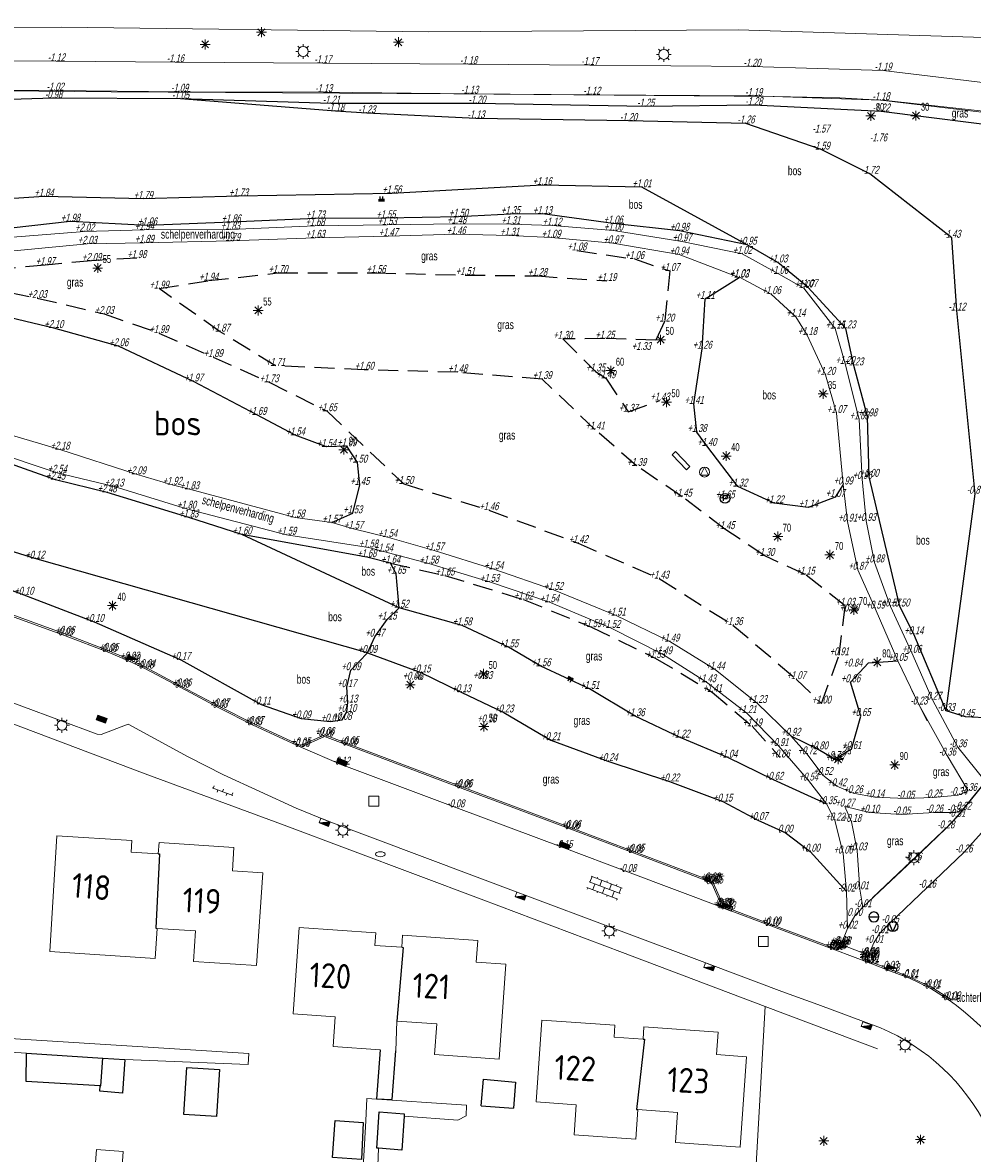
# Model space of a CAD drawing. Extents: x 168769 to 512904, y 516715 to 1559940.
# Tile 163 of 186: x 170248 to 170344, y 520189 to 520303. Entities that reach past the tile are written whole.
import ezdxf
from ezdxf.enums import TextEntityAlignment as Align

# ---------------------------------------------------------------- set-up
doc = ezdxf.new("R2010")
doc.units = 0
doc.header["$MEASUREMENT"] = 0
doc.linetypes.add('BREEKLIJN', pattern=[3, 2, -1])
doc.layers.get('0').update_dxf_attribs({"linetype": 'CONTINUOUS'})
for name, color, linetype, lineweight in [('B01_HOOFDGEBOUW', 10, 'CONTINUOUS', 0), ('B07_scheidingsmuur', 14, 'CONTINUOUS', 25), ('H01_HOOGTEPUNT', 7, 'CONTINUOUS', 18), ('Q21_LANTAARNPAAL', 7, 'CONTINUOUS', 18), ('Q26_BOOM', 7, 'CONTINUOUS', 18), ('Q28_rioolput', 7, 'CONTINUOUS', 18), ('Q39_OVERIG_PUNT_OBJECT', 7, 'CONTINUOUS', 18), ('Q92_BRANDKRAAN', 7, 'CONTINUOUS', 0), ('Q96_STRAATKOLK', 7, 'CONTINUOUS', 0), ('Q97_TROTTOIRKOLK', 7, 'CONTINUOUS', 0), ('S02_symb_open_verh', 7, 'CONTINUOUS', 13), ('T09_INSTEEKSLOOT', 72, 'CONTINUOUS', 0), ('T51_CULTUURSCHEIDING', 3, 'CONTINUOUS', 0), ('V00_kant_verharding', 252, 'CONTINUOUS', 0), ('V012_Kant_beton_verh', 252, 'CONTINUOUS', 0), ('V02_Kant_open_verh', 253, 'CONTINUOUS', 0), ('V03_kant_tegel_verh', 254, 'CONTINUOUS', 13), ('V05_Kant_half_verh', 254, 'CONTINUOUS', 13), ('V06_kant_onverhard', 254, 'CONTINUOUS', 13)]:
    doc.layers.add(name, color=color, linetype=linetype, lineweight=lineweight)
for name, color, linetype in [('B14_dakrand_bijgebouw', 30, 'CONTINUOUS'), ('H03_Breeklijn', 32, 'BREEKLIJN'), ('L56_peilbuis', 32, 'CONTINUOUS'), ('Q14_zitbank', 32, 'CONTINUOUS'), ('Q30_Verkeersbord', 32, 'CONTINUOUS'), ('Q57_afsluitpaal', 32, 'CONTINUOUS'), ('S04_Talud', 7, 'CONTINUOUS'), ('T10_cultuurscheiding', 3, 'CONTINUOUS'), ('T131_taludlijn_laag', 15, 'CONTINUOUS'), ('T132_taludlijn_hoog', 11, 'CONTINUOUS'), ('Z02_Huisnummer', 253, 'CONTINUOUS'), ('Z05_Cultuuraanduiding', 3, 'CONTINUOUS')]:
    doc.layers.add(name, color=color, linetype=linetype)
doc.styles.add('ISOCP', font='isocp.shx', dxfattribs={"height": 1.8})
doc.styles.get("Standard").update_dxf_attribs({"font": 'ISOB.SHX'})

# ---------------------------------------------------------------- blocks, each defined once
blk = doc.blocks.new('Q26')
at = {"color": 0}
for p, q in [((-1, 0), (1, 0)), ((-0.7, 0.7), (0.7, -0.7)), ((0.7, 0.7), (-0.7, -0.7)), ((0, 1), (0, -1))]:
    blk.add_line(p, q, dxfattribs=at)
blk = doc.blocks.new('Q21')
at = {"color": 0}
for points in [[(-1.5, 0), (-1, 0)], [(-1.06, 1.06), (-0.71, 0.71)], [(0, 1.5), (0, 1)], [(1.06, 1.06), (0.71, 0.71)], [(1.5, 0), (1, 0)], [(-1.06, -1.06), (-0.71, -0.71)], [(0, -1.5), (0, -1)], [(1.06, -1.06), (0.71, -0.71)]]:
    blk.add_lwpolyline(points, dxfattribs=at)
blk.add_circle((0, 0), 1, dxfattribs=at)
blk = doc.blocks.new('Q28')
at = {"color": 0}
blk.add_lwpolyline([(1, 1), (1, -1), (-1, -1), (-1, 1)], close=True, dxfattribs=at)
blk = doc.blocks.new('Q92')
at = {"color": 0}
blk.add_ellipse((0, 0), major_axis=(-0.991, 0), ratio=0.499983, start_param=1.570796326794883, end_param=7.853981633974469, dxfattribs=at)
blk = doc.blocks.new('Q97')
blk.add_hatch(color=256).paths.add_polyline_path([(-1, 1), (-1, 0), (1, 1)])
blk.add_line((1, 1), (-1, 0))
at = {"color": 0}
for points in [[(-1, 0), (-1, 1), (1, 1), (1, 0), (-1, 0)], [(0, 0.8), (0, 1)]]:
    blk.add_lwpolyline(points, dxfattribs=at)
blk = doc.blocks.new('Q96')
for p, q in [((-1, 0.88), (1, 0.88)), ((-1, 0.75), (1, 0.75)), ((-1, 0.63), (1, 0.63)), ((-1, 0.5), (1, 0.5)), ((-1, 0.38), (1, 0.38)), ((-1, 0.25), (1, 0.25)), ((-1, 0.12), (1, 0.12))]:
    blk.add_line(p, q)
at = {"color": 0}
blk.add_lwpolyline([(1, 1), (1, 0), (-1, 0), (-1, 1), (1, 1)], dxfattribs=at)
blk = doc.blocks.new('S026')
for p, q in [((0, 0), (4.4, 0)), ((0.2, 0.5), (0.2, 0)), ((1.2, 0), (1.2, -0.5)), ((2.2, 0.5), (2.2, 0)), ((3.2, 0), (3.2, -0.5)), ((4.2, 0.5), (4.2, 0))]:
    blk.add_line(p, q)
blk = doc.blocks.new('S04')
at = {"color": 0}
for p, q in [((0, 0.5), (0.5, 0.5)), ((0, 0.25), (1, 0.25)), ((0, 0), (0.5, 0)), ((0, -0.25), (1, -0.25)), ((0, -0.5), (0.5, -0.5))]:
    blk.add_line(p, q, dxfattribs=at)
blk = doc.blocks.new('S024')
at = {"color": 0}
for p, q in [((0, 1.2), (6.7, 1.2)), ((0, 0), (6.7, 0)), ((0.2, 1.2), (0.2, 0)), ((1.25, 1.5), (1.25, 1.2)), ((1.25, 0), (1.25, -1.2)), ((2.3, 1.2), (2.3, 0)), ((3.35, 1.5), (3.35, 1.2)), ((3.35, 0), (3.35, -1.2)), ((4.4, 1.2), (4.4, 0)), ((5.45, 1.5), (5.45, 1.2)), ((5.45, 0), (5.45, -1.2)), ((6.5, 1.2), (6.5, 0)), ((0, -1.2), (6.7, -1.2)), ((0.2, -1.2), (0.2, -1.5)), ((2.3, -1.2), (2.3, -1.5)), ((4.4, -1.2), (4.4, -1.5)), ((6.5, -1.2), (6.5, -1.5))]:
    blk.add_line(p, q, dxfattribs=at)
blk = doc.blocks.new('Q39')
at = {"color": 0}
blk.add_lwpolyline([(-0.8, -0.6), (0.8, -0.6), (0, 1)], close=True, dxfattribs=at)
blk.add_circle((0, 0), 1, dxfattribs=at)
blk = doc.blocks.new('L56')
blk.add_lwpolyline([(-0.4, 0), (0.4, 0), (0.4, 0.5), (-0.4, 0.5), (-0.4, -0.5)])
blk.add_circle((0, 0), 1)
blk = doc.blocks.new('Q57')
for points in [[(1, 0, 1), (-1, 0)], [(-1, 0, 1), (1, 0)]]:
    blk.add_lwpolyline(points, format="xyb")
blk.add_lwpolyline([(-1, 0), (1, 0)])
blk = doc.blocks.new('Q30')
blk.add_lwpolyline([(0.707, 0.707), (0, -1), (-0.707, 0.707)])
blk.add_circle((0, 0), 1)

msp = doc.modelspace()

# ---------------------------------------------------------------- linework, layer by layer
at = {"layer": 'B01_HOOFDGEBOUW'}
for points in [[(170261.99, 520211.93), (170261.79, 520208.9), (170251.17, 520209.59), (170251.9, 520221.28), (170259.45, 520220.78), (170259.37, 520219.63), (170262.12, 520219.45)], [(170262.12, 520219.45), (170262.19, 520220.59), (170269.74, 520220.09), (170269.59, 520217.74), (170272.65, 520217.54), (170272.03, 520208.19), (170265.66, 520208.61), (170265.86, 520211.68), (170261.99, 520211.93)], [(170284.48, 520199.69), (170279.75, 520200.02), (170279.96, 520203.02), (170275.7, 520203.32), (170276.31, 520212.02), (170284.04, 520211.48), (170283.95, 520210.22), (170286.66, 520210.03)], [(170286.66, 520210.03), (170286.74, 520211.24), (170294.31, 520210.71), (170294.16, 520208.53), (170297.16, 520208.31), (170296.48, 520198.75), (170289.96, 520199.21), (170290.18, 520202.3), (170286.16, 520202.58)], [(170286.16, 520202.58), (170286.06, 520199.58)], [(170310.46, 520193.66), (170310.25, 520190.67), (170304.02, 520191.11), (170304.24, 520194.14), (170300.2, 520194.43), (170300.78, 520202.67), (170308.13, 520202.16), (170308.05, 520200.97), (170310.98, 520200.76)], [(170310.98, 520200.76), (170311.07, 520202), (170318.53, 520201.47), (170318.37, 520199.21), (170321.41, 520198.99), (170320.76, 520189.87), (170314.23, 520190.33), (170314.45, 520193.38), (170310.46, 520193.66)], [(170255.56, 520185.21), (170255.88, 520189.63), (170258.58, 520189.44), (170258.27, 520185.04), (170261.72, 520184.79)]]:
    msp.add_lwpolyline(points, dxfattribs=at)
at = {"layer": 'B07_scheidingsmuur'}
for points in [[(170262.12, 520219.45), (170262.24, 520219.44), (170261.86, 520211.94), (170261.99, 520211.93)], [(170286.66, 520210.03), (170286.79, 520210.02), (170286.16, 520202.58)], [(170310.98, 520200.76), (170311.13, 520200.75), (170310.31, 520193.67), (170310.46, 520193.66)], [(170256.26, 520196.05), (170256.34, 520196.05), (170256.54, 520198.85)]]:
    msp.add_lwpolyline(points, dxfattribs=at)
at = {"layer": 'B14_dakrand_bijgebouw', "flags": 128}
msp.add_lwpolyline([(170284.48, 520199.69), (170284.12, 520194.75), (170285.68, 520194.66), (170286.06, 520199.58)], dxfattribs=at)
at = {"layer": 'B14_dakrand_bijgebouw'}
for points in [[(170256.26, 520196.05), (170248.79, 520196.48), (170248.85, 520199.36)], [(170248.85, 520199.36), (170256.54, 520198.85)], [(170258.76, 520198.7), (170258.5, 520195.32), (170256.21, 520195.52), (170256.26, 520196.05)], [(170256.54, 520198.85), (170258.76, 520198.7)], [(170264.7, 520193.18), (170265, 520197.91), (170268.29, 520197.69), (170267.98, 520192.96), (170264.7, 520193.18)], [(170294.66, 520194.03), (170294.9, 520196.72), (170298.11, 520196.42), (170297.93, 520193.81)], [(170294.66, 520194.03), (170297.93, 520193.81)], [(170284.32, 520189.76), (170284.16, 520189.77), (170284.39, 520193.42), (170286.91, 520193.24), (170286.89, 520192.99)], [(170286.89, 520192.99), (170286.66, 520189.57), (170284.32, 520189.76)], [(170279.66, 520188.84), (170279.96, 520192.55), (170282.78, 520192.35), (170282.6, 520188.62), (170279.66, 520188.84)]]:
    msp.add_lwpolyline(points, dxfattribs=at)
at = {"layer": 'H03_Breeklijn'}
for points in [[(170259.94, 520279.53), (170255.39, 520279.25), (170250.72, 520278.83), (170243.56, 520278.15)], [(170304.3, 520280.3), (170310.11, 520279.44), (170313.67, 520278.23), (170313.15, 520273.13), (170312.26, 520271.24), (170307.12, 520271.41), (170302.88, 520271.39), (170306.17, 520268.1), (170307.24, 520267.41), (170309.48, 520264.03), (170312.67, 520265.17)], [(170244.22, 520276.66), (170249.92, 520275.5), (170256.67, 520273.9), (170262.18, 520271.97), (170267.65, 520269.55), (170273.28, 520267.01), (170279.14, 520264.09), (170286.86, 520256.75), (170295.43, 520254.11), (170304.43, 520250.79), (170312.61, 520247.21), (170320.04, 520242.52), (170326.41, 520237.07), (170328.95, 520234.61), (170330.74, 520239.47), (170331.35, 520244.47), (170327.31, 520247.61), (170323.24, 520249.49), (170319.23, 520252.2), (170314.92, 520255.47), (170310.32, 520258.57), (170306.13, 520262.25), (170300.8, 520267.33), (170292.28, 520268.01), (170282.87, 520268.27), (170273.92, 520268.66), (170268.35, 520272.11), (170262.19, 520276.46), (170267.19, 520277.26), (170274.18, 520278.03), (170284.06, 520278.03), (170293.06, 520277.82), (170300.33, 520277.73), (170307.32, 520277.22)], [(170285.52, 520248.75), (170291, 520247.52), (170298.92, 520245.1), (170305.79, 520242.31), (170312.21, 520239.2), (170317.95, 520235.77), (170321.98, 520232.31), (170324.79, 520229.17)]]:
    msp.add_lwpolyline(points, dxfattribs=at)
at = {"layer": 'Q14_zitbank'}
msp.add_lwpolyline([(170313.9, 520259.7), (170314.24, 520260.02), (170315.69, 520258.51), (170315.35, 520258.18), (170313.9, 520259.7)], dxfattribs=at)
at = {"layer": 'T09_INSTEEKSLOOT'}
msp.add_lwpolyline([(170353.7, 520307.11), (170338.15, 520307.67), (170297.88, 520307.73), (170249.24, 520308.08), (170202.11, 520308.17), (170164.11, 520308.8), (170153.57, 520308.05), (170152.32, 520307.16), (170152.06, 520305.51), (170153.09, 520304.28), (170153.86, 520303.78), (170156.26, 520303.37), (170208.44, 520302.56), (170252.33, 520302.81), (170289.39, 520302.36)], dxfattribs=at)
msp.add_lwpolyline([(170289.39, 520302.36), (170320.56, 520302.55), (170358.3, 520301.38, -0.026694), (170367.88, 520298.21, 0.122697), (170377.1, 520295.95), (170406.42, 520297.82), (170418.13, 520300.82, 0.820812), (170416.42, 520306.01), (170362.33, 520306.35), (170353.7, 520307.11)], format="xyb", dxfattribs=at)
at = {"layer": 'T10_cultuurscheiding'}
for points in [[(170360.81, 520286.78), (170358.19, 520291.09), (170348.86, 520292.56), (170334.96, 520294.32), (170322.13, 520294.96), (170311.23, 520294.81), (170294.23, 520295.11), (170279.55, 520295.11), (170264.35, 520295.59), (170251.56, 520295.66), (170242.81, 520295.38), (170223.38, 520295.58), (170213.23, 520295.57), (170202.37, 520296.09), (170198.7, 520294.68)], [(170346.05, 520233.12), (170343.49, 520233.27), (170341.52, 520233.86), (170338.26, 520241.59), (170336.86, 520244.39), (170333.76, 520257.47), (170333.6, 520263.57), (170332.21, 520268.71), (170331.42, 520272.44), (170327.57, 520276.6), (170324.56, 520279.09), (170321.46, 520280.88), (170314.65, 520282.29), (170307.96, 520283.02), (170300.83, 520283.98), (170297.61, 520283.97), (170292.37, 520283.7), (170285.05, 520283.55), (170277.95, 520283.53), (170269.45, 520283.14), (170261.01, 520282.83), (170253.25, 520283.21), (170245.49, 520282.34)], [(170331.15, 520256.7), (170330.34, 520255.43), (170327.63, 520254.38), (170324.18, 520254.8), (170320.52, 520256.49), (170317.4, 520260.59), (170316.41, 520261.99), (170316.11, 520264.83), (170316.94, 520270.39), (170317.24, 520275.42), (170320.65, 520277.56)], [(170279.6, 520252.85), (170281.71, 520253.79), (170282.42, 520256.65), (170282.2, 520258.9), (170281.11, 520260.55), (170279.06, 520260.49), (170275.92, 520261.66), (170272.05, 520263.72), (170265.66, 520267.09), (170258.12, 520270.64), (170251.58, 520272.48), (170245.78, 520273.83), (170242.82, 520274.51), (170243.09, 520274.72), (170240.93, 520270.52), (170239.65, 520268.03), (170238.44, 520264.95)], [(170241, 520248.37), (170248.57, 520245.58), (170255.65, 520242.84), (170264.38, 520239.02), (170272.47, 520234.51), (170276.52, 520233.11), (170279.47, 520232.79), (170280.64, 520232.96), (170281.11, 520233.77), (170281.22, 520234.71), (170281.11, 520236.26), (170281.53, 520237.97), (170283.2, 520239.71), (170283.94, 520241.35), (170285.17, 520243.07), (170286.38, 520244.27), (170286.09, 520247.69), (170285.52, 520248.75), (170283.13, 520249.37), (170270.55, 520251.66), (170265.18, 520253.37), (170256.95, 520255.9), (170251.76, 520257.18), (170245, 520259.56)]]:
    msp.add_lwpolyline(points, dxfattribs=at)
at = {"layer": 'T131_taludlijn_laag'}
for points in [[(170341.52, 520233.86), (170344.46, 520255.77), (170342.61, 520274.24), (170342.1, 520281.58), (170333.84, 520288.03), (170328.92, 520290.47), (170321.34, 520293.11), (170309.5, 520293.36), (170294.13, 520293.62), (170283.13, 520294.14), (170279.98, 520294.35), (170264.35, 520295.59)], [(170283.2, 520239.71), (170249.68, 520249.22), (170241.97, 520251.62), (170232.53, 520254.79), (170220.8, 520259.22), (170212.74, 520260.59), (170199.6, 520256.89)], [(170283.2, 520239.71), (170288.59, 520237.74), (170292.64, 520235.75), (170296.94, 520233.71), (170301.67, 520230.91), (170307.44, 520228.8), (170313.65, 520226.75), (170319, 520224.72), (170322.56, 520222.86), (170325.31, 520221.59), (170327.83, 520219.67), (170331.48, 520215.65)]]:
    msp.add_lwpolyline(points, dxfattribs=at)
at = {"layer": 'T132_taludlijn_hoog'}
for points in [[(170321.46, 520280.88), (170310.85, 520286.67), (170300.8, 520286.9), (170285.65, 520286.06), (170270.2, 520285.76), (170260.59, 520285.5), (170250.59, 520285.74), (170238.49, 520284.95), (170229.7, 520283.97), (170224.14, 520283.56)], [(170329.5, 520224.46), (170324.12, 520226.92), (170319.51, 520229.15), (170314.7, 520231.17), (170310.17, 520233.33), (170305.59, 520236.08), (170300.68, 520238.37), (170297.42, 520240.28), (170292.74, 520242.49), (170286.38, 520244.27), (170270.55, 520251.66)], [(170325.86, 520231.36), (170328.64, 520229.99), (170330.28, 520229.02), (170332, 520230.02), (170332.92, 520233.35), (170331.89, 520236.75), (170333.69, 520238.72), (170336.64, 520238.9)]]:
    msp.add_lwpolyline(points, dxfattribs=at)
at = {"layer": 'T51_CULTUURSCHEIDING'}
msp.add_lwpolyline([(170323.3, 520204.06), (170321.85, 520178.67)], dxfattribs=at)
at = {"layer": 'V00_kant_verharding'}
for points in [[(170358.55, 520292.25), (170354.27, 520292.96), (170344.94, 520294.37), (170335.47, 520295.43), (170330.81, 520295.7), (170324.18, 520295.83), (170291.91, 520296.1), (170257.38, 520296.31), (170224.49, 520296.59), (170196.66, 520296.75), (170162.02, 520297.15), (170141.73, 520297.26)], [(170247.02, 520232.74), (170260.78, 520227.51), (170274.81, 520222.34), (170294.66, 520214.88), (170308.91, 520209.51), (170323.3, 520204.06), (170334.62, 520199.78)], [(170342.7, 520223.25), (170345.96, 520227.28)], [(170342.7, 520223.25), (170341.8, 520222.31), (170334.11, 520215)], [(170271.25, 520199.33), (170244.46, 520200.98), (170245.02, 520209.1), (170237.63, 520209.6)], [(170324.95, 520205.57), (170328.59, 520204.27)], [(170243.88, 520191.29), (170244.4, 520199.63), (170248.85, 520199.36)], [(170258.76, 520198.7), (170271.18, 520198.21)], [(170271.18, 520198.21), (170271.25, 520199.33)], [(170282.61, 520184.89), (170283.03, 520192.53), (170283.14, 520194.78), (170293.17, 520194.09), (170293.16, 520193.03), (170292.3, 520192.59), (170286.89, 520192.99)], [(170284.24, 520188), (170284.32, 520189.76)]]:
    msp.add_lwpolyline(points, dxfattribs=at)
for points in [[(170324.95, 520205.57), (170317.75, 520208.28), (170298.72, 520215.41), (170278.98, 520222.86), (170276.01, 520224.07), (170268.69, 520227.43), (170265.12, 520229.22), (170259.09, 520232.53), (170256.35, 520231.5), (170255.97, 520231.51), (170244.52, 520235.77), (170237.35, 520238.29), (170230.54, 520240.42), (170225.43, 520241.56), (170224, 520241.8), (170222.52, 520244.08), (170220.63, 520244.36), (170216.43, 520244.72), (170212.99, 520244.85), (170208.19, 520244.73, 0.384142), (170202.87, 520239.11), (170202.71, 520236.77)], [(170328.59, 520204.27), (170334.9, 520201.89, -0.179975), (170345.66, 520191.81, -0.226667), (170347.67, 520172.72), (170345.64, 520167.32), (170343.16, 520166.28), (170331.46, 520134.92), (170312.1, 520083.17), (170313.25, 520080.87), (170312.85, 520079.76)]]:
    msp.add_lwpolyline(points, format="xyb", dxfattribs=at)
msp.add_arc((170324.67, 520180.71), 29.49, 26.5201, 54.388, dxfattribs=at)
at = {"layer": 'V012_Kant_beton_verh'}
for points in [[(170349.4, 520296.74), (170335.16, 520298.45), (170321.95, 520298.84), (170305.6, 520299), (170293.38, 520299.09), (170278.7, 520299.19), (170263.83, 520299.28), (170251.83, 520299.38), (170241.04, 520299.45), (170226.66, 520299.58), (170213.08, 520299.71), (170198.74, 520299.81), (170195.01, 520299.83)], [(170349.04, 520293.78), (170334.95, 520295.46), (170322.11, 520295.88), (170305.8, 520296.01), (170293.49, 520296.11), (170278.78, 520296.27), (170264.26, 520296.31), (170251.71, 520296.42), (170241.07, 520296.47), (170226.65, 520296.6), (170213.13, 520296.71), (170196.61, 520296.84), (170195.1, 520296.85)], [(170330.94, 520210.3), (170330.8, 520210.36), (170330.67, 520210.08), (170330.5, 520209.93), (170330.27, 520209.94), (170323.89, 520212.33), (170319.2, 520214.11), (170319.07, 520214.22), (170318.06, 520216.46), (170317.94, 520216.64), (170317.73, 520216.77), (170310.12, 520219.66), (170303.72, 520222.07), (170292.8, 520226.18), (170281.33, 520230.51), (170278.89, 520231.44), (170276.45, 520230.39), (170271.76, 520232.55), (170268.28, 520234.32), (170264.47, 520236.34), (170260.83, 520238.28), (170259.22, 520239.04), (170257.12, 520239.93), (170252.7, 520241.64), (170246.25, 520243.99)], [(170341.97, 520204.78), (170340.05, 520206), (170337.87, 520207.03), (170335.78, 520207.86), (170333.91, 520208.55), (170333.73, 520208.71), (170333.73, 520208.93), (170333.83, 520209.2), (170333.71, 520209.24)]]:
    msp.add_lwpolyline(points, dxfattribs=at)
at = {"layer": 'V02_Kant_open_verh'}
for points in [[(170341.84, 520204.69), (170339.99, 520205.86), (170337.82, 520206.91), (170335.93, 520207.62), (170333.86, 520208.41), (170330.32, 520209.77), (170323.85, 520212.18), (170319.39, 520213.86), (170319.14, 520213.96), (170309.41, 520217.63), (170302.98, 520220.05), (170292.1, 520224.14), (170280.56, 520228.45), (170276.48, 520230.22), (170271.69, 520232.42), (170268.21, 520234.18), (170264.38, 520236.21), (170260.76, 520238.14), (170259.36, 520238.81), (170257.05, 520239.8), (170252.65, 520241.47), (170246.2, 520243.83)], [(170319.14, 520213.96), (170319, 520214.03), (170318.9, 520214.18), (170317.93, 520216.39), (170317.82, 520216.55), (170317.67, 520216.64), (170310.07, 520219.53), (170303.7, 520221.93), (170292.76, 520226.05), (170281.29, 520230.37), (170278.87, 520231.28), (170276.48, 520230.22)], [(170333.86, 520208.41), (170333.59, 520208.68), (170333.59, 520208.98), (170333.71, 520209.24), (170330.94, 520210.3), (170330.8, 520210.01), (170330.61, 520209.83), (170330.32, 520209.77)]]:
    msp.add_lwpolyline(points, dxfattribs=at)
at = {"layer": 'V03_kant_tegel_verh'}
for points in [[(170330.94, 520210.3), (170331.57, 520211.91), (170332.31, 520213.2), (170333.13, 520214.07), (170338.16, 520218.8), (170341.48, 520222.02), (170342.59, 520223.19), (170343.17, 520223.9), (170345.48, 520226.74), (170347.67, 520229.85), (170350.17, 520233.64), (170351.75, 520236.83), (170352.99, 520240.19), (170353.8, 520244.52), (170354.43, 520252.03), (170354.98, 520258.85), (170355.67, 520265.43), (170357, 520270.7), (170358.22, 520274.93), (170359.2, 520278.95), (170360.03, 520282.55), (170360.85, 520286.99), (170361.15, 520288.85), (170359.55, 520292.07)], [(170333.71, 520209.24), (170334.23, 520210.48), (170334.85, 520211.45), (170335.88, 520212.49), (170339.61, 520216.04), (170343.3, 520219.59), (170345.4, 520221.9), (170346.31, 520222.92), (170348.41, 520225.61), (170350.36, 520228.32), (170351.4, 520229.9), (170352.58, 520231.78), (170354.52, 520235.55), (170355.99, 520239.48), (170356.87, 520244.02), (170357.55, 520251.85), (170358, 520258.47), (170358.46, 520262.94), (170359.07, 520266.49), (170360.36, 520271.18), (170361.98, 520277.22), (170363.32, 520283.29), (170364.2, 520288.37), (170366.73, 520290.91)]]:
    msp.add_lwpolyline(points, dxfattribs=at)
at = {"layer": 'V05_Kant_half_verh'}
for points in [[(170345.48, 520226.74), (170342.71, 520230.2), (170340.16, 520234.99), (170338.05, 520239.73), (170335.92, 520244.4), (170334.31, 520248.84), (170333.47, 520253.02), (170333.06, 520257.25), (170332.75, 520263.26), (170331.33, 520268.86), (170330.33, 520272.42), (170327.19, 520276.51), (170324.63, 520277.94), (170320.98, 520279.95), (170314.9, 520281.22), (170307.99, 520282.3), (170301.8, 520282.81), (170297.64, 520282.96), (170292.19, 520283), (170285.18, 520282.88), (170277.91, 520282.79), (170269.38, 520282.41), (170260.71, 520282.37), (170254.69, 520282.22), (170244.44, 520281.41)], [(170244.38, 520279.97), (170254.96, 520280.97), (170260.71, 520281.08), (170269.4, 520281.27), (170277.94, 520281.58), (170285.3, 520281.75), (170292.13, 520281.93), (170297.53, 520281.8), (170301.7, 520281.59), (170307.94, 520281.02), (170314.62, 520279.88), (170320.65, 520277.56), (170320.68, 520277.62), (170323.89, 520275.9), (170326.37, 520273.62), (170327.53, 520271.77), (170329.37, 520267.76), (170330.46, 520263.9), (170331.15, 520256.7), (170331.59, 520252.96), (170332.62, 520248.1), (170334.38, 520244.18), (170336.64, 520238.9), (170338.78, 520234.51), (170341.64, 520229.36), (170343.74, 520225.79), (170342.75, 520225.38), (170340.22, 520225.14), (170337.44, 520225.02), (170334.32, 520225.16), (170332.15, 520225.57), (170330.5, 520226.27), (170329.11, 520227.4), (170327.53, 520229.49), (170325.86, 520231.36), (170322.48, 520234.66), (170318.24, 520238.04), (170313.66, 520240.86), (170308.25, 520243.47), (170301.94, 520246.06), (170295.93, 520248.15), (170289.93, 520250.05), (170285.22, 520251.39), (170281.8, 520252.23), (170279.6, 520252.85), (170275.9, 520253.37), (170265.26, 520256.22), (170263.52, 520256.67), (170259.9, 520257.73), (170252.21, 520260.22), (170245.48, 520262.2)], [(170331.57, 520211.91), (170331.48, 520215.65), (170331.14, 520219.48), (170330.32, 520222.81), (170329.5, 520224.46), (170327.64, 520226.84), (170324.66, 520230.32), (170321.43, 520233.64), (170317.36, 520236.76), (170312.92, 520239.58), (170307.71, 520242.24), (170301.54, 520244.83), (170295.5, 520246.88), (170289.39, 520248.72), (170284.81, 520249.94), (170283.29, 520250.35), (170275.05, 520251.63), (170264.96, 520254.26), (170257.66, 520256.49), (170251.93, 520257.89), (170245.16, 520260.12)], [(170333.13, 520214.07), (170332.84, 520215.88), (170332.55, 520219.8), (170331.99, 520222.67), (170331.32, 520224.22), (170333.81, 520223.61), (170337.03, 520223.42), (170340.33, 520223.62), (170342.49, 520223.62), (170343.17, 520223.9)]]:
    msp.add_lwpolyline(points, dxfattribs=at)
at = {"layer": 'V06_kant_onverhard'}
msp.add_lwpolyline([(170338.06, 520235.92), (170339.62, 520232.88)], dxfattribs=at)

# ---------------------------------------------------------------- block references
at = {"layer": 'L56_peilbuis', "xscale": 0.5, "yscale": 0.5, "zscale": 0.5}
msp.add_blockref('L56', (170319.24, 520255.3), dxfattribs=at)
at = {"layer": 'Q21_LANTAARNPAAL', "xscale": 0.5, "yscale": 0.5, "zscale": 0.5}
for p in [(170276.72, 520300.37), (170338.28, 520219.06)]:
    msp.add_blockref('Q21', p, dxfattribs=at)
at = {"layer": 'Q21_LANTAARNPAAL', "xscale": 0.5, "yscale": 0.5}
for p in [(170313.07, 520300.07), (170252.41, 520232.42), (170280.73, 520221.83), (170307.57, 520211.67), (170337.39, 520200.18)]:
    msp.add_blockref('Q21', p, dxfattribs=at)
at = {"layer": 'Q26_BOOM', "xscale": 0.5, "yscale": 0.5}
for p in [(170272.51, 520302.31), (170266.84, 520301.08), (170286.32, 520301.3), (170329.19, 520190.5), (170338.95, 520190.63)]:
    msp.add_blockref('Q26', p, dxfattribs=at)
at = {"layer": 'Q26_BOOM', "xscale": 0.5, "yscale": 0.5, "zscale": 0.5}
for p in [(170333.94, 520293.87), (170338.48, 520293.89), (170256.01, 520278.53), (170272.19, 520274.25), (170312.74, 520271.29), (170307.73, 520268.18), (170329.12, 520265.84), (170313.33, 520265), (170280.83, 520260.21), (170319.36, 520259.57), (170324.55, 520251.45), (170329.81, 520249.6), (170257.5, 520244.48), (170332.23, 520244.05), (170334.58, 520238.77), (170294.91, 520237.6), (170287.52, 520236.5), (170294.94, 520232.28), (170330.63, 520228.98), (170336.34, 520228.42)]:
    msp.add_blockref('Q26', p, dxfattribs=at)
at = {"layer": 'Q28_rioolput', "xscale": 0.5, "yscale": 0.5}
for p in [(170283.84, 520224.76), (170323.1, 520210.6)]:
    msp.add_blockref('Q28', p, dxfattribs=at)
at = {"layer": 'Q30_Verkeersbord', "xscale": 0.5, "yscale": 0.5, "zscale": 0.5}
msp.add_blockref('Q30', (170336.15, 520212.12), dxfattribs=at)
at = {"layer": 'Q39_OVERIG_PUNT_OBJECT', "xscale": 0.5, "yscale": 0.5, "zscale": 0.5}
msp.add_blockref('Q39', (170317.17, 520257.95), dxfattribs=at)
at = {"layer": 'Q57_afsluitpaal', "xscale": 0.5, "yscale": 0.5, "zscale": 0.5}
msp.add_blockref('Q57', (170334.24, 520213.09), dxfattribs=at)
at = {"layer": 'Q92_BRANDKRAAN', "xscale": 0.5, "yscale": 0.5}
msp.add_blockref('Q92', (170284.49, 520219.41), dxfattribs=at)
at = {"layer": 'Q96_STRAATKOLK', "xscale": 0.5, "yscale": 0.5, "rotation": 160.3664555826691}
msp.add_blockref('Q96', (170256.49, 520233.27), dxfattribs=at)
at = {"layer": 'Q96_STRAATKOLK', "xscale": 0.5, "yscale": 0.5, "zscale": 0.5}
for p, rotation in [((170280.56, 520228.45), 339.535670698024), ((170302.98, 520220.05), 339.3721400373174)]:
    msp.add_blockref('Q96', p, dxfattribs=dict(at, rotation=rotation))
at = {"layer": 'Q97_TROTTOIRKOLK'}
for p, xscale, yscale, zscale, rotation in [((170259.36, 520238.81), 0.5, 0.5, 0.5, 334.3911432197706), ((170319.39, 520213.86), 0.5, 0.5, 0.5, 339.3747493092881), ((170335.93, 520207.62), 0.4999999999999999, 0.4999999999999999, 0.4999999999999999, 339.3261003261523)]:
    msp.add_blockref('Q97', p, dxfattribs=dict(at, xscale=xscale, yscale=yscale, zscale=zscale, rotation=rotation))
for p, xscale, yscale, rotation in [((170278.98, 520222.86), 0.4999999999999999, 0.4999999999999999, 159.4943645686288), ((170298.72, 520215.41), 0.4999999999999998, 0.4999999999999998, 159.3582657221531), ((170317.75, 520208.28), 0.5, 0.5, 159.5750892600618), ((170333.59, 520202.35), 0.5, 0.5, 160.3664555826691)]:
    msp.add_blockref('Q97', p, dxfattribs=dict(at, xscale=xscale, yscale=yscale, rotation=rotation))
at = {"layer": 'S02_symb_open_verh', "xscale": 0.5, "yscale": 0.5}
for name, p, rotation in [('S026', (170267.56, 520226.11), 339.7047202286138), ('S024', (170305.53, 520216.63), 339.1868789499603)]:
    msp.add_blockref(name, p, dxfattribs=dict(at, rotation=rotation))
at = {"layer": 'S04_Talud'}
for p, xscale, yscale, rotation in [((170284.63, 520285.24), 0.5, 0.5, 91.73017741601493), ((170303.72, 520237.25), 0.4999999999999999, 0.4999999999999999, 243.7359004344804)]:
    msp.add_blockref('S04', p, dxfattribs=dict(at, xscale=xscale, yscale=yscale, rotation=rotation))

# ---------------------------------------------------------------- texts
at = {"layer": 'H01_HOOGTEPUNT', "oblique": 15, "width": 0.7125}
for s, p in [('-1.12', (170251.83, 520299.38)), ('-1.16', (170263.83, 520299.28)), ('-1.17', (170278.7, 520299.19)), ('-1.18', (170293.38, 520299.09)), ('-1.17', (170305.6, 520299)), ('-1.20', (170321.95, 520298.84)), ('-1.19', (170335.16, 520298.45)), ('-1.02', (170251.71, 520296.42)), ('-1.09', (170264.26, 520296.31)), ('-1.13', (170278.78, 520296.27)), ('-1.13', (170293.49, 520296.11)), ('-1.12', (170305.8, 520296.01)), ('-1.19', (170322.11, 520295.88)), ('-0.98', (170251.56, 520295.66)), ('-1.05', (170264.35, 520295.59)), ('-1.21', (170279.55, 520295.11)), ('-1.20', (170294.23, 520295.11)), ('-1.25', (170311.23, 520294.81)), ('-1.28', (170322.13, 520294.96)), ('-1.18', (170334.95, 520295.46)), ('-1.18', (170279.98, 520294.35)), ('-1.23', (170283.13, 520294.14)), ('-1.13', (170294.13, 520293.62)), ('-1.22', (170334.96, 520294.32)), ('-1.20', (170309.5, 520293.36)), ('-1.26', (170321.34, 520293.11)), ('-1.57', (170328.9, 520292.19)), ('-1.76', (170334.69, 520291.3)), ('-1.59', (170328.92, 520290.47)), ('-1.72', (170333.84, 520288.03)), ('+1.16', (170300.8, 520286.9)), ('+1.84', (170250.59, 520285.74)), ('+1.73', (170270.2, 520285.76)), ('+1.56', (170285.65, 520286.06)), ('+1.01', (170310.85, 520286.67)), ('+1.79', (170260.59, 520285.5)), ('+1.73', (170277.95, 520283.53)), ('+1.55', (170285.05, 520283.55)), ('+1.50', (170292.37, 520283.7)), ('+1.35', (170297.61, 520283.97)), ('+1.13', (170300.83, 520283.98)), ('+1.98', (170253.25, 520283.21)), ('+2.02', (170254.69, 520282.22)), ('+1.94', (170260.71, 520282.37)), ('+1.96', (170261.01, 520282.83)), ('+1.83', (170269.38, 520282.41)), ('+1.86', (170269.45, 520283.14)), ('+1.68', (170277.91, 520282.79)), ('+1.53', (170285.18, 520282.88)), ('+1.48', (170292.19, 520283)), ('+1.31', (170297.64, 520282.96)), ('+1.12', (170301.8, 520282.81)), ('+1.06', (170307.96, 520283.02)), ('+1.00', (170307.99, 520282.3)), ('+0.98', (170314.65, 520282.29)), ('+2.03', (170254.96, 520280.97)), ('+1.89', (170260.71, 520281.08)), ('+1.79', (170269.4, 520281.27)), ('+1.63', (170277.94, 520281.58)), ('+1.47', (170285.3, 520281.75)), ('+1.46', (170292.13, 520281.93)), ('+1.31', (170297.53, 520281.8)), ('+1.09', (170301.7, 520281.59)), ('+0.97', (170307.94, 520281.02)), ('+0.97', (170314.9, 520281.22)), ('-1.43', (170342.1, 520281.58)), ('+1.08', (170304.3, 520280.3)), ('+0.94', (170314.62, 520279.88)), ('+1.02', (170320.98, 520279.95)), ('+0.95', (170321.46, 520280.88)), ('+1.97', (170250.72, 520278.83)), ('+2.09', (170255.39, 520279.25)), ('+1.98', (170259.94, 520279.53)), ('+1.06', (170310.11, 520279.44)), ('+1.03', (170324.56, 520279.09)), ('+1.70', (170274.18, 520278.03)), ('+1.56', (170284.06, 520278.03)), ('+1.51', (170293.06, 520277.82)), ('+1.28', (170300.33, 520277.73)), ('+1.07', (170313.67, 520278.23)), ('+1.03', (170320.65, 520277.56)), ('+1.02', (170320.68, 520277.62)), ('+1.06', (170324.63, 520277.94)), ('+1.99', (170262.19, 520276.46)), ('+1.94', (170267.19, 520277.26)), ('+1.19', (170307.32, 520277.22)), ('+1.07', (170327.19, 520276.51)), ('+1.07', (170327.57, 520276.6)), ('+2.03', (170249.92, 520275.5)), ('+1.11', (170317.24, 520275.42)), ('+1.06', (170323.89, 520275.9)), ('-1.12', (170342.61, 520274.24)), ('+2.03', (170256.67, 520273.9)), ('+1.20', (170313.15, 520273.13)), ('+1.14', (170326.37, 520273.62)), ('+2.10', (170251.58, 520272.48)), ('+1.99', (170262.18, 520271.97)), ('+1.87', (170268.35, 520272.11)), ('+1.15', (170330.33, 520272.42)), ('+1.23', (170331.42, 520272.44)), ('+1.30', (170302.88, 520271.39)), ('+1.25', (170307.12, 520271.41)), ('+1.18', (170327.53, 520271.77)), ('+2.06', (170258.12, 520270.64)), ('+1.33', (170310.79, 520270.26)), ('+1.26', (170316.94, 520270.39)), ('+1.89', (170267.65, 520269.55)), ('+1.71', (170273.92, 520268.66)), ('+1.20', (170331.33, 520268.86)), ('+1.23', (170332.21, 520268.71)), ('+1.60', (170282.87, 520268.27)), ('+1.48', (170292.28, 520268.01)), ('+1.39', (170300.8, 520267.33)), ('+1.35', (170306.17, 520268.1)), ('+1.49', (170307.24, 520267.41)), ('+1.20', (170329.37, 520267.76)), ('+1.97', (170265.66, 520267.09)), ('+1.73', (170273.28, 520267.01)), ('+1.43', (170312.67, 520265.17)), ('+1.65', (170279.14, 520264.09)), ('+1.37', (170309.48, 520264.03)), ('+1.41', (170316.11, 520264.83)), ('+1.07', (170330.46, 520263.9)), ('+1.69', (170272.05, 520263.72)), ('+1.03', (170332.75, 520263.26)), ('+0.98', (170333.6, 520263.57)), ('+1.54', (170275.92, 520261.66)), ('+1.41', (170306.13, 520262.25)), ('+1.38', (170316.41, 520261.99)), ('+1.54', (170279.06, 520260.49)), ('+1.69', (170281.11, 520260.55)), ('+1.40', (170317.4, 520260.59)), ('+2.18', (170252.21, 520260.22)), ('+1.50', (170282.2, 520258.9)), ('+1.39', (170310.32, 520258.57)), ('+2.45', (170251.76, 520257.18)), ('+2.54', (170251.93, 520257.89)), ('+2.09', (170259.9, 520257.73)), ('+0.96', (170333.06, 520257.25)), ('+1.00', (170333.76, 520257.47)), ('+2.48', (170256.95, 520255.9)), ('+2.13', (170257.66, 520256.49)), ('+1.92', (170263.52, 520256.67)), ('+1.83', (170265.26, 520256.22)), ('+1.45', (170282.42, 520256.65)), ('+1.50', (170286.86, 520256.75)), ('+1.32', (170320.52, 520256.49)), ('+0.99', (170331.15, 520256.7)), ('+1.45', (170314.92, 520255.47)), ('+1.65', (170319.24, 520255.3)), ('+1.22', (170324.18, 520254.8)), ('+1.07', (170330.34, 520255.43)), ('-0.87', (170344.46, 520255.77)), ('+1.80', (170264.96, 520254.26)), ('+1.53', (170281.71, 520253.79)), ('+1.46', (170295.43, 520254.11)), ('+1.14', (170327.63, 520254.38)), ('+1.83', (170265.18, 520253.37)), ('+1.58', (170275.9, 520253.37)), ('+1.57', (170279.6, 520252.85)), ('+0.91', (170331.59, 520252.96)), ('+0.93', (170333.47, 520253.02)), ('+1.60', (170270.55, 520251.66)), ('+1.59', (170275.05, 520251.63)), ('+1.57', (170281.8, 520252.23)), ('+1.54', (170285.22, 520251.39)), ('+1.45', (170319.23, 520252.2)), ('+1.58', (170283.29, 520250.35)), ('+1.42', (170304.43, 520250.79)), ('+0.12', (170249.68, 520249.22)), ('+1.68', (170283.13, 520249.37)), ('+1.54', (170284.81, 520249.94)), ('+1.57', (170289.93, 520250.05)), ('+1.30', (170323.24, 520249.49)), ('+1.64', (170285.52, 520248.75)), ('+1.58', (170289.39, 520248.72)), ('+1.54', (170295.93, 520248.15)), ('+0.87', (170332.62, 520248.1)), ('+0.88', (170334.31, 520248.84)), ('+1.65', (170286.09, 520247.69)), ('+1.65', (170291, 520247.52)), ('+1.53', (170295.5, 520246.88)), ('+1.43', (170312.61, 520247.21)), ('+1.15', (170327.31, 520247.61)), ('+1.52', (170301.94, 520246.06)), ('+0.10', (170248.57, 520245.58)), ('+1.62', (170298.92, 520245.1)), ('+1.54', (170301.54, 520244.83)), ('+1.52', (170286.38, 520244.27)), ('+1.51', (170308.25, 520243.47)), ('+1.03', (170331.35, 520244.47)), ('+0.99', (170331.75, 520243.88)), ('+0.59', (170334.38, 520244.18)), ('+0.57', (170335.92, 520244.4)), ('+0.50', (170336.86, 520244.39)), ('+0.10', (170255.65, 520242.84)), ('+1.15', (170285.17, 520243.07)), ('+1.58', (170292.74, 520242.49)), ('+1.59', (170305.79, 520242.31)), ('+1.52', (170307.71, 520242.24)), ('+1.36', (170320.04, 520242.52)), ('+0.06', (170252.7, 520241.64)), ('-0.03', (170252.65, 520241.47)), ('+0.47', (170283.94, 520241.35)), ('+0.14', (170338.26, 520241.59)), ('+0.05', (170257.12, 520239.93)), ('+1.55', (170297.42, 520240.28)), ('+1.49', (170313.66, 520240.86)), ('-0.06', (170257.05, 520239.8)), ('+0.03', (170259.22, 520239.04)), ('-0.09', (170259.36, 520238.81)), ('+0.17', (170264.38, 520239.02)), ('+0.09', (170283.2, 520239.71)), ('+1.53', (170312.21, 520239.2)), ('+1.49', (170312.92, 520239.58)), ('+0.91', (170330.74, 520239.47)), ('+0.05', (170336.64, 520238.9)), ('+0.06', (170338.05, 520239.73)), ('+0.04', (170260.83, 520238.28)), ('-0.08', (170260.76, 520238.14)), ('+0.09', (170281.53, 520237.97)), ('+0.15', (170288.59, 520237.74)), ('+1.56', (170300.68, 520238.37)), ('+1.44', (170318.24, 520238.04)), ('+0.84', (170332.12, 520238.34)), ('+0.06', (170287.71, 520237.01)), ('+0.83', (170294.81, 520237.08)), ('+1.43', (170317.36, 520236.76)), ('+1.07', (170326.41, 520237.07)), ('+0.86', (170331.89, 520236.75)), ('+0.06', (170264.47, 520236.34)), ('-0.05', (170264.38, 520236.21)), ('+0.17', (170281.11, 520236.26)), ('+0.13', (170292.64, 520235.75)), ('+1.51', (170305.59, 520236.08)), ('+1.41', (170317.95, 520235.77)), ('+0.07', (170268.28, 520234.32)), ('+0.11', (170272.47, 520234.51)), ('+0.13', (170281.22, 520234.71)), ('+1.23', (170322.48, 520234.66)), ('+1.00', (170328.95, 520234.61)), ('-0.23', (170338.78, 520234.51)), ('-0.27', (170340.16, 520234.99)), ('-0.03', (170268.21, 520234.18)), ('+0.09', (170276.52, 520233.11)), ('+0.10', (170281.11, 520233.77)), ('+0.23', (170296.94, 520233.71)), ('+1.36', (170310.17, 520233.33)), ('+1.21', (170321.43, 520233.64)), ('+0.65', (170332.92, 520233.35)), ('-0.33', (170341.52, 520233.86)), ('-0.45', (170343.49, 520233.27)), ('+0.07', (170271.76, 520232.55)), ('-0.03', (170271.69, 520232.42)), ('+0.07', (170279.47, 520232.79)), ('+0.08', (170280.64, 520232.96)), ('+0.18', (170295.22, 520232.7)), ('+1.19', (170321.98, 520232.31)), ('+0.06', (170278.89, 520231.44)), ('-0.06', (170278.87, 520231.28)), ('+0.21', (170301.67, 520230.91)), ('+1.22', (170314.7, 520231.17)), ('+0.92', (170325.86, 520231.36)), ('+0.05', (170276.45, 520230.39)), ('-0.06', (170276.48, 520230.22)), ('+0.05', (170281.33, 520230.51)), ('-0.06', (170281.29, 520230.37)), ('+0.91', (170324.66, 520230.32)), ('+0.80', (170328.64, 520229.99)), ('+0.61', (170332, 520230.02)), ('-0.36', (170342.71, 520230.2)), ('+0.24', (170307.44, 520228.8)), ('+1.04', (170319.51, 520229.15)), ('+0.86', (170324.79, 520229.17)), ('+0.72', (170327.53, 520229.49)), ('+0.72', (170330.28, 520229.02)), ('+0.67', (170330.34, 520228.79)), ('-0.36', (170341.64, 520229.36)), ('-0.12', (170280.56, 520228.45)), ('+0.52', (170329.11, 520227.4)), ('+0.22', (170313.65, 520226.75)), ('+0.62', (170324.12, 520226.92)), ('+0.54', (170327.64, 520226.84)), ('+0.42', (170330.5, 520226.27)), ('+0.06', (170292.8, 520226.18)), ('-0.05', (170292.76, 520226.05)), ('+0.26', (170332.15, 520225.57)), ('+0.14', (170334.32, 520225.16)), ('-0.25', (170340.22, 520225.14)), ('-0.34', (170342.75, 520225.38)), ('-0.36', (170343.74, 520225.79)), ('-0.08', (170292.1, 520224.14)), ('+0.15', (170319, 520224.72)), ('+0.35', (170329.5, 520224.46)), ('+0.27', (170331.32, 520224.22)), ('-0.05', (170337.44, 520225.02)), ('+0.07', (170322.56, 520222.86)), ('+0.10', (170333.81, 520223.61)), ('-0.05', (170337.03, 520223.42)), ('-0.26', (170340.33, 520223.62)), ('-0.32', (170342.49, 520223.62)), ('-0.31', (170342.59, 520223.19)), ('-0.32', (170343.17, 520223.9)), ('+0.06', (170303.72, 520222.07)), ('-0.06', (170303.7, 520221.93)), ('+0.22', (170330.32, 520222.81)), ('+0.18', (170331.99, 520222.67)), ('-0.28', (170341.48, 520222.02)), ('0.00', (170325.31, 520221.59)), ('-0.15', (170302.98, 520220.05)), ('+0.05', (170310.12, 520219.66)), ('-0.06', (170310.07, 520219.53)), ('+0.00', (170327.83, 520219.67)), ('+0.06', (170331.14, 520219.48)), ('+0.03', (170332.55, 520219.8)), ('-0.26', (170343.3, 520219.59)), ('-0.16', (170338.16, 520218.8)), ('-0.08', (170309.41, 520217.63)), ('+0.06', (170317.73, 520216.77)), ('-0.07', (170317.67, 520216.64)), ('-0.07', (170317.82, 520216.55)), ('+0.05', (170317.94, 520216.64)), ('-0.07', (170317.93, 520216.39)), ('+0.05', (170318.06, 520216.46)), ('-0.16', (170339.61, 520216.04)), ('-0.02', (170331.48, 520215.65)), ('-0.01', (170332.84, 520215.88)), ('-0.13', (170318.9, 520214.18)), ('-0.13', (170319, 520214.03)), ('-0.01', (170319.07, 520214.22)), ('-0.12', (170319.14, 520213.96)), ('-0.02', (170319.2, 520214.11)), ('-0.13', (170319.39, 520213.86)), ('-0.01', (170333.13, 520214.07)), ('0.00', (170332.31, 520213.2)), ('+0.00', (170323.89, 520212.33)), ('-0.10', (170323.85, 520212.18)), ('+0.02', (170331.57, 520211.91)), ('-0.01', (170334.85, 520211.45)), ('-0.05', (170335.88, 520212.49)), ('+0.03', (170330.8, 520210.36)), ('+0.03', (170330.94, 520210.3)), ('+0.01', (170334.23, 520210.48)), ('+0.01', (170330.27, 520209.94)), ('-0.10', (170330.32, 520209.77)), ('+0.01', (170330.5, 520209.93)), ('+0.02', (170330.67, 520210.08)), ('-0.07', (170330.61, 520209.83)), ('-0.01', (170330.8, 520210.01)), ('+0.00', (170333.71, 520209.24)), ('0.00', (170333.83, 520209.2)), ('-0.03', (170333.59, 520208.98)), ('-0.08', (170333.59, 520208.68)), ('+0.00', (170333.73, 520208.93)), ('+0.00', (170333.73, 520208.71)), ('-0.11', (170333.86, 520208.41)), ('-0.01', (170333.91, 520208.55)), ('-0.03', (170335.78, 520207.86)), ('-0.13', (170335.93, 520207.62)), ('-0.11', (170337.82, 520206.91)), ('-0.01', (170337.87, 520207.03)), ('+0.01', (170340.05, 520206)), ('-0.11', (170339.99, 520205.86)), ('-0.11', (170341.84, 520204.69)), ('+0.00', (170341.97, 520204.78))]:
    msp.add_text(s, height=0.8, dxfattribs=at).set_placement(p, align=Align.CENTER)
at = {"layer": 'Q26_BOOM', "width": 0.7125}
for s, p in [('80', (170334.44, 520294.37)), ('30', (170338.98, 520294.39)), ('55', (170256.51, 520279.03)), ('55', (170272.69, 520274.75)), ('50', (170313.24, 520271.79)), ('60', (170308.23, 520268.68)), ('35', (170329.62, 520266.34)), ('50', (170313.83, 520265.5)), ('90', (170281.33, 520260.71)), ('40', (170319.86, 520260.07)), ('70', (170325.05, 520251.95)), ('70', (170330.31, 520250.1)), ('40', (170258, 520244.98)), ('70', (170332.73, 520244.55)), ('80', (170335.08, 520239.27)), ('50', (170295.41, 520238.1)), ('40', (170288.02, 520237)), ('50', (170295.44, 520232.78)), ('35', (170331.13, 520229.48)), ('90', (170336.84, 520228.92))]:
    msp.add_text(s, height=0.8, dxfattribs=at).set_placement(p)
at = {"layer": 'V012_Kant_beton_verh', "width": 0.694444}
msp.add_text('achterkant band', height=0.9, dxfattribs=at).set_placement((170342.57, 520204.52))
at = {"layer": 'V05_Kant_half_verh', "width": 0.711111}
msp.add_text('schelpenverharding', height=0.9, dxfattribs=at).set_placement((170262.38, 520281.49))
msp.add_text('schelpenverharding', height=0.9, rotation=344.8107, dxfattribs=at).set_placement((170266.45, 520254.76))
at = {"layer": 'Z02_Huisnummer', "style": 'ISOCP'}
for s, rotation, p in [('118', 354.9926, (170253.3, 520215.07)), ('119', 357, (170264.5, 520213.57)), ('120', 357, (170277.3, 520206.02)), ('121', 357, (170287.68, 520204.96)), ('122', 357, (170301.98, 520196.7)), ('123', 357, (170313.36, 520195.46))]:
    msp.add_text(s, height=2.5, rotation=rotation, dxfattribs=at).set_placement(p)
at = {"layer": 'Z05_Cultuuraanduiding', "width": 0.711111}
for s, p in [('gras', (170342.09, 520293.71)), ('bos', (170325.57, 520287.89)), ('bos', (170309.54, 520284.5)), ('gras', (170288.61, 520279.3)), ('gras', (170252.9, 520276.66)), ('gras', (170296.29, 520272.37)), ('bos', (170323, 520265.28)), ('gras', (170296.44, 520261.23)), ('bos', (170338.49, 520250.63)), ('bos', (170282.59, 520247.5)), ('bos', (170279.24, 520242.91)), ('gras', (170305.21, 520238.95)), ('bos', (170276.07, 520236.61)), ('gras', (170303.97, 520232.46)), ('gras', (170300.86, 520226.54)), ('gras', (170340.19, 520227.29)), ('gras', (170335.56, 520220.32))]:
    msp.add_text(s, height=0.9, dxfattribs=at).set_placement(p)
at = {"layer": 'Z05_Cultuuraanduiding', "style": 'ISOCP'}
msp.add_text('bos', height=2.5, dxfattribs=at).set_placement((170261.67, 520261.65))

doc.saveas('drawing.dxf')
